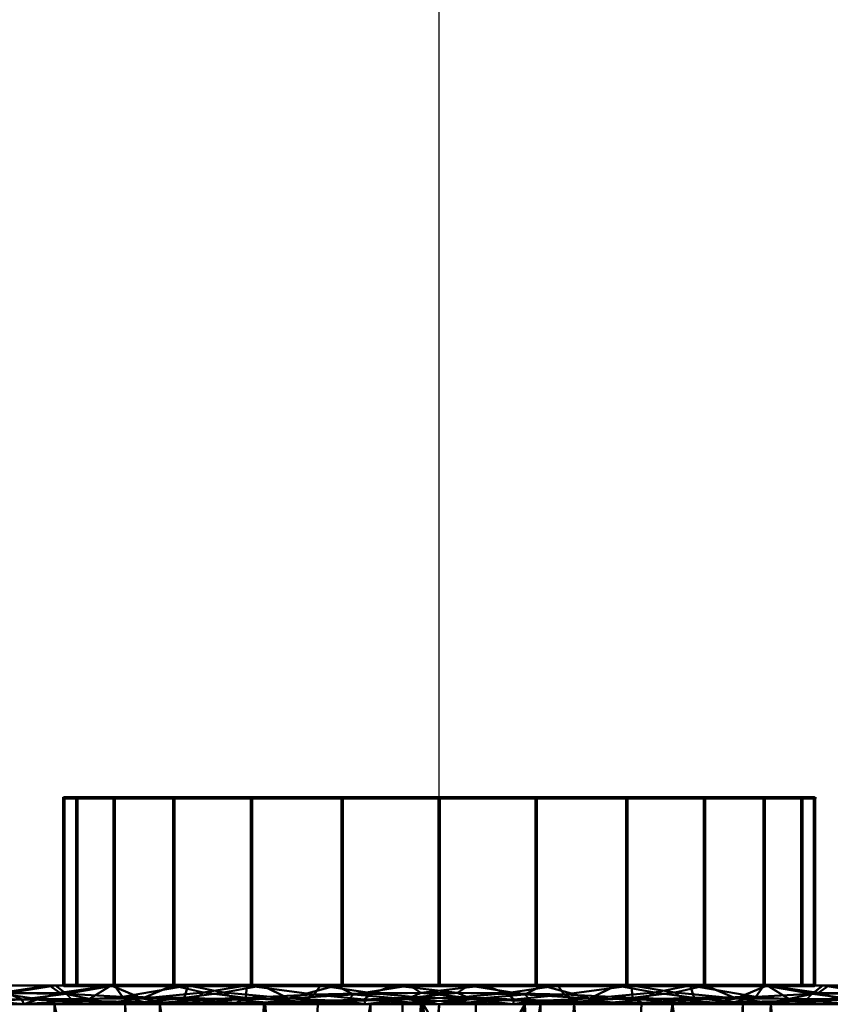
# Model space of a CAD drawing. Header units: millimetres. Extents: x -131 to 26, y -110 to 122.
# Tile 3 of 3: x -11 to 10, y -6 to 21. Entities that reach past the tile are written whole.
import ezdxf

# ---------------------------------------------------------------- set-up
doc = ezdxf.new("R2010")
doc.units = ezdxf.units.MM
doc.layers.add('G-IMPT', color=8, linetype='Continuous', lineweight=30)
doc.layers.add('P-SANR-FIXT', color=6, linetype='Continuous', lineweight=30)

# ---------------------------------------------------------------- blocks, each defined once
blk = doc.blocks.new('FFAST604-701500BV0 - 3D_FFAST604-701500BV0_D0_ipt-101383-View 1')
at = {"layer": 'G-IMPT', "lineweight": 40}
mesh = blk.add_polyface(dxfattribs=at)
corners = [(-5.152620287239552, 25.3609724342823, -0.1740022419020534), (-3.706803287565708, 25.49973576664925, -0.07773168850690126), (-3.332915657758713, 25.72193332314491, -0.2569764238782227), (-0.607125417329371, 25.88223422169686, -0.1863078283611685), (-1.79641233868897, 25.89631175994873, -0.300661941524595), (-2.000578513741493, 25.75199144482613, -0.1240012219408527), (-7.909918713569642, 24.6204925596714, -0.1529310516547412), (-8.825074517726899, 24.13120783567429, -0.03929769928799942), (-7.375706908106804, 24.61491059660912, -0.04010459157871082), (-6.515691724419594, 24.99896010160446, -0.1280353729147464), (-5.405290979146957, 25.12866012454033, -0.04325876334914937), (-1.969983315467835, 24.25194219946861), (-0.7063275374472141, 25.69628990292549, -0.04440621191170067), (0.8512197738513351, 25.83304118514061, -0.1400710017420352), (-5.12799311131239, 24.95084803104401, -0.4999999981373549), (-6.27588134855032, 25.19284134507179, -0.3106998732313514), (-8.73965890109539, 23.92612633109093, -0.4999999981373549), (-9.314539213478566, 24.11989402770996, -0.1488555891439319), (-9.473683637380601, 23.09401414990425), (-7.879933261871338, 24.25194219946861), (-5.909949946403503, 24.25194219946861), (-7.096750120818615, 25.01271970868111, -0.4999999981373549), (-3.939966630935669, 24.25194219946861), (0.4900641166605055, 25.95532432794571, -0.3039243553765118), (-1.190478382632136, 24.82710694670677, -0.4999999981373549), (-3.159235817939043, 24.88897862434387, -0.4999999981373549), (1.163236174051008e-14, 24.25194219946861), (-10.10795179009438, 23.91344996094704, -0.3087263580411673)]
mesh.append_faces([[corners[k] for k in face] for face in [(11, 1, 22), (25, 4, 24)]], dxfattribs={"vtx0": -1, "vtx1": -1})
mesh.append_faces([[corners[k] for k in face] for face in [(0, 1, 2), (3, 4, 5), (6, 7, 8), (9, 8, 10), (5, 4, 2), (1, 11, 5), (3, 12, 13), (2, 14, 0), (9, 15, 6), (0, 10, 1), (6, 16, 17), (8, 7, 19), (7, 6, 17), (10, 0, 9), (9, 6, 8), (10, 8, 20), (9, 0, 15), (14, 15, 0), (6, 15, 21), (1, 5, 2), (10, 22, 1), (4, 23, 24), (23, 4, 3), (2, 4, 25), (3, 5, 12), (11, 12, 5), (16, 27, 17)]], dxfattribs={"vtx0": -1, "vtx1": -1, "vtx2": -1})
mesh.append_faces([[corners[k] for k in face] for face in [(8, 19, 20), (15, 14, 21), (2, 25, 14), (12, 11, 26), (6, 21, 16)]], dxfattribs={"vtx0": -1, "vtx2": -1})
mesh.append_faces([[corners[k] for k in face] for face in [(18, 19, 7), (20, 22, 10)]], dxfattribs={"vtx1": -1, "vtx2": -1})
mesh = blk.add_polyface(dxfattribs=at)
corners = [(6.341493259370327, 24.91245784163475, -0.04481952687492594), (7.839424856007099, 24.50750209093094, -0.05645711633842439), (6.794794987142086, 24.96696714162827, -0.1693481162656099), (7.879933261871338, 24.25194219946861), (9.473683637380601, 23.09401414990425), (0.8512197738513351, 25.83304118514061, -0.1400710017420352), (1.969983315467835, 24.25194219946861), (2.460696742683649, 25.66572763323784, -0.08808384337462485), (8.440799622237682, 24.48562615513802, -0.1995619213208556), (9.76243554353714, 23.88051002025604, -0.09918748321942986), (2.747036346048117, 24.70336586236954, -0.4999999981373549), (0.77827891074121, 24.76523754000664, -0.4999999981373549), (2.280284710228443, 25.84113253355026, -0.2654012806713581), (9.93911898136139, 23.97146104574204, -0.2826322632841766), (6.684550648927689, 24.5796247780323, -0.4999999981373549), (5.429073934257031, 25.26011785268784, -0.130595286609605), (5.734392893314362, 25.32386759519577, -0.3162376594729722), (4.013575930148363, 25.5456745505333, -0.1520254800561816), (0.4900641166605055, 25.95532432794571, -0.3039243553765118), (-0.607125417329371, 25.88223422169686, -0.1863078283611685), (-0.7063275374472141, 25.69628990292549, -0.04440621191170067), (1.163236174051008e-14, 24.25194219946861), (4.715793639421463, 24.64149418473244, -0.4999999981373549), (-1.190478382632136, 24.82710694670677, -0.4999999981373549), (4.523591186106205, 25.29303508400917, -0.03932481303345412), (3.939966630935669, 24.25194219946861), (8.653308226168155, 24.5177531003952, -0.4999999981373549), (5.909949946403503, 24.25194219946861)]
mesh.append_faces([[corners[k] for k in face] for face in [(23, 18, 11), (3, 0, 27), (6, 5, 21)]], dxfattribs={"vtx0": -1, "vtx1": -1})
mesh.append_faces([[corners[k] for k in face] for face in [(0, 1, 2), (0, 3, 1), (5, 6, 7), (8, 1, 9), (9, 13, 8), (8, 14, 2), (15, 16, 17), (5, 12, 18), (7, 17, 12), (18, 19, 5), (5, 20, 21), (7, 12, 5), (18, 12, 11), (17, 10, 12), (24, 7, 25), (1, 4, 9), (26, 8, 13), (1, 8, 2), (24, 27, 0), (2, 15, 0), (15, 24, 0), (15, 2, 16), (24, 15, 17), (14, 16, 2), (17, 16, 22), (7, 24, 17)]], dxfattribs={"vtx0": -1, "vtx1": -1, "vtx2": -1})
mesh.append_faces([[corners[k] for k in face] for face in [(1, 3, 4), (17, 22, 10), (16, 14, 22), (24, 25, 27)]], dxfattribs={"vtx0": -1, "vtx2": -1})
mesh.append_faces([[corners[k] for k in face] for face in [(10, 11, 12), (26, 14, 8), (6, 25, 7)]], dxfattribs={"vtx1": -1, "vtx2": -1})
mesh = blk.add_polyface(dxfattribs=at)
corners = [(12.4740705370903, 22.63525536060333, -0.1379701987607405), (12.66118325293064, 20.77816032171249), (14.17413028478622, 21.42995783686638, -0.0389040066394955), (18.25671970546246, 18.16729020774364, -0.07035368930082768), (17.21088964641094, 19.32180617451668, -0.1699684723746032), (16.93892450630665, 19.33251818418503, -0.04331648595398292), (16.12769359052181, 20.18423082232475, -0.129843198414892), (15.42787030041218, 20.55009239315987, -0.04035898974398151), (14.97659651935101, 21.08171419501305, -0.1529633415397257), (16.38421863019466, 20.14137369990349, -0.3131491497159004), (18.51179475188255, 18.16305831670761, -0.2520848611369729), (16.51050316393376, 18.57971393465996, -0.4999999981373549), (13.74723728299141, 21.89579059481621, -0.1465627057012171), (13.05180257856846, 22.44310911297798, -0.3096075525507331), (11.06743287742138, 21.93608610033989), (11.12199213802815, 23.3187801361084, -0.1291162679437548), (14.2549336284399, 19.62023227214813), (9.93911898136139, 23.97146104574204, -0.2826322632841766), (11.50208794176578, 23.26805421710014, -0.2943262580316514), (10.22474721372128, 23.33014617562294, -0.4999999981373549), (11.79618676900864, 22.14253697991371, -0.4999999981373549), (15.84868286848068, 18.46230535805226), (14.93906474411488, 19.76732313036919, -0.4999999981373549), (17.44243324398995, 17.30437844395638), (13.36762518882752, 20.95493005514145, -0.4999999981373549), (9.76243554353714, 23.88051002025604, -0.09918748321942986), (8.653308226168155, 24.5177531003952, -0.4999999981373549), (9.473683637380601, 23.09401414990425)]
mesh.append_faces([[corners[k] for k in face] for face in [(1, 0, 14), (24, 8, 22), (14, 25, 27)]], dxfattribs={"vtx0": -1, "vtx1": -1})
mesh.append_faces([[corners[k] for k in face] for face in [(0, 1, 2), (3, 4, 5), (6, 7, 5), (7, 8, 2), (6, 9, 8), (10, 11, 4), (12, 13, 0), (14, 0, 15), (2, 12, 0), (17, 18, 19), (13, 20, 18), (7, 2, 16), (2, 8, 12), (5, 4, 6), (6, 8, 7), (5, 7, 21), (6, 4, 9), (11, 9, 4), (8, 9, 22), (12, 24, 13), (8, 24, 12), (18, 0, 13), (17, 25, 15), (15, 0, 18), (17, 15, 18), (15, 25, 14)]], dxfattribs={"vtx0": -1, "vtx1": -1, "vtx2": -1})
mesh.append_faces([[corners[k] for k in face] for face in [(7, 16, 21), (9, 11, 22)]], dxfattribs={"vtx0": -1, "vtx2": -1})
mesh.append_faces([[corners[k] for k in face] for face in [(1, 16, 2), (21, 23, 5), (24, 20, 13), (20, 19, 18), (19, 26, 17)]], dxfattribs={"vtx1": -1, "vtx2": -1})
mesh = blk.add_polyface(dxfattribs=at)
corners = [(25.4999991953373, -1.698356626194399e-14), (20.62993399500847, 14.98852348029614), (7.879933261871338, 24.25194219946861), (-7.879933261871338, 24.25194219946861), (-20.62993399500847, 14.98852348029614), (-25.4999991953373, -3.122849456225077e-15), (-20.62993399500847, -14.98852348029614), (-7.879933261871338, -24.25194219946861), (7.879933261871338, -24.25194219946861), (20.62993399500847, -14.98852348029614), (-1.075528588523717e-15, 15.49999980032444), (10.78664855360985, 11.13095779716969), (15.49235128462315, 0.4868667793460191), (11.46428251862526, -10.43169429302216), (0.9732530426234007, -15.46941482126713), (-10.25033386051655, -11.62672150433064), (-15.46941482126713, -0.9732530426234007), (-11.62672150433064, 10.25033386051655), (-0.9732530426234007, 15.46941482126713), (-0.4868667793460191, 15.49235128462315)]
mesh.append_faces([[corners[k] for k in face] for face in [(10, 3, 19)]], dxfattribs={"vtx0": -1, "vtx1": -1})
mesh.append_faces([[corners[k] for k in face] for face in [(1, 11, 12, 0), (3, 18, 19)]], dxfattribs={"vtx0": -1, "vtx2": -1})
mesh.append_faces([[corners[k] for k in face] for face in [(1, 2, 11), (5, 6, 16, 4), (16, 17, 4)]], dxfattribs={"vtx1": -1, "vtx2": -1})
mesh.append_faces([[corners[k] for k in face] for face in [(9, 0, 12, 13), (13, 14, 8, 9), (7, 8, 14, 15), (10, 11, 2, 3), (6, 7, 15, 16), (3, 4, 17, 18)]], dxfattribs={"vtx1": -1, "vtx3": -1})
mesh = blk.add_polyface(dxfattribs=at)
corners = [(-18.21572588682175, 18.43047704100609, -0.2184928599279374), (-16.59584838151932, 19.79218761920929, -0.1237562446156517), (-16.55914436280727, 19.99369693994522, -0.3054755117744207), (-11.75144590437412, 23.14321399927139, -0.2945159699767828), (-12.53732635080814, 22.52639572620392, -0.08594641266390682), (-10.68440075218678, 23.53290451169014, -0.1379098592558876), (-15.51537744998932, 20.73213524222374, -0.1933801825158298), (-15.31129402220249, 19.57975509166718, -0.4999999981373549), (-15.84868286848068, 18.46230535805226), (-15.52146696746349, 20.49814925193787, -0.04701534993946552), (-10.10795179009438, 23.91344996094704, -0.3087263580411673), (-14.50502396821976, 21.52976324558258, -0.3042606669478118), (-14.31445375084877, 21.52131081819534, -0.1400685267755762), (-13.29208474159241, 22.28836065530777, -0.2839758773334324), (-8.825074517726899, 24.13120783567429, -0.03929769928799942), (-9.314539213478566, 24.11989402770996, -0.1488555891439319), (-16.95420223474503, 18.493161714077, -0.4999999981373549), (-18.59711158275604, 17.40656833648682, -0.4999999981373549), (-12.66118325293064, 20.77816032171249), (-9.473683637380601, 23.09401414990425), (-11.06743287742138, 21.93608610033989), (-12.02547646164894, 21.75293957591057, -0.4999999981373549), (-18.14591047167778, 18.24661630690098, -0.05787167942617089), (-10.38256824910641, 22.83953295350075, -0.4999999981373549), (-13.66838467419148, 20.66634846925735, -0.4999999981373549), (-8.73965890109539, 23.92612633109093, -0.4999999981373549), (-14.2549336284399, 19.62023227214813), (-17.44243324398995, 17.30437844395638), (-19.03618361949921, 16.1464515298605)]
mesh.append_faces([[corners[k] for k in face] for face in [(19, 5, 20), (24, 13, 21), (23, 10, 25), (18, 12, 26)]], dxfattribs={"vtx0": -1, "vtx1": -1})
mesh.append_faces([[corners[k] for k in face] for face in [(0, 1, 2), (3, 4, 5), (2, 6, 7), (1, 8, 9), (5, 10, 3), (11, 12, 13), (14, 15, 5), (12, 6, 9), (12, 18, 4), (5, 19, 14), (21, 13, 3), (1, 0, 22), (11, 13, 24), (3, 13, 4), (20, 5, 4), (4, 13, 12), (5, 15, 10), (3, 10, 23), (2, 1, 6), (6, 12, 11), (7, 6, 11), (9, 6, 1), (12, 9, 26), (1, 22, 8), (0, 2, 16)]], dxfattribs={"vtx0": -1, "vtx1": -1, "vtx2": -1})
mesh.append_faces([[corners[k] for k in face] for face in [(0, 16, 17), (3, 23, 21), (11, 24, 7)]], dxfattribs={"vtx0": -1, "vtx2": -1})
mesh.append_faces([[corners[k] for k in face] for face in [(7, 16, 2), (18, 20, 4), (27, 8, 22, 28), (8, 26, 9)]], dxfattribs={"vtx1": -1, "vtx2": -1})
mesh = blk.add_polyface(dxfattribs=at)
corners = [(0.9732530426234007, -15.46941482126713, 43.99999870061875), (0.9732530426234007, -15.46941482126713, 42.67475709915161), (0.9732530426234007, -15.46941482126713, 41.34952003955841), (0.9732530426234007, -15.46941482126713, 40.02427843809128), (0.9732530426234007, -15.46941482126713, 38.69903683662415), (4.512527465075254, -14.82859047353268, 37.63254352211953), (8.140053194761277, -13.19050913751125, 34.59463620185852), (10.61392790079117, -11.29577558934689, 30.1784699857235), (11.63874838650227, -10.23667531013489, 25.94657440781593), (11.6386530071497, -10.23678545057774, 22.05239894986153), (10.61380413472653, -11.29589140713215, 17.82109495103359), (8.140124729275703, -13.19046485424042, 13.40552712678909), (4.512453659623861, -14.82861318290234, 10.36741088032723), (0.9732530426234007, -15.46941482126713, 9.30096298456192), (0.9732530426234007, -15.46941482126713, 6.97572223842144), (0.9732530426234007, -15.46941482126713, 4.65048149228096), (0.9732530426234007, -15.46941482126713, 2.32524074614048), (0.9732530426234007, -15.46941482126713), (11.46428251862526, -10.43169429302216), (15.49235128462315, 0.4868667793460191), (10.78664855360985, 11.13095779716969), (5.807854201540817e-15, 15.49999980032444), (-0.4868667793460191, 15.49235128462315), (-0.9732530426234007, 15.46941482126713), (-0.9732530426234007, 15.46941482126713, 10.99999967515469), (-0.9732530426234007, 15.46941482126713, 21.99999935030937), (-0.9732530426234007, 15.46941482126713, 33.00000016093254), (-0.9732530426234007, 15.46941482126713, 43.99999870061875), (-0.4868667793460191, 15.49235128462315, 43.99999870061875), (-1.075528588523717e-15, 15.49999980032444, 43.99999870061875), (10.78664855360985, 11.13095779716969, 43.99999870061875), (15.49235128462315, 0.4868667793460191, 43.99999870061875), (11.46428251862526, -10.43169429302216, 43.99999870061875), (6.218767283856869, -12.9505539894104), (6.218767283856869, -12.9505539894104, 43.99999870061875), (8.841524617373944, -11.69112414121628), (3.596010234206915, -14.20998383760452), (8.841524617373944, -11.69112414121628, 43.99999870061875), (3.596010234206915, -14.20998383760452, 43.99999870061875), (7.530145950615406, -12.32083906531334, 43.99999870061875), (4.907388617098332, -13.58026891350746, 43.99999870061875), (9.376990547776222, -12.24314236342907, 32.38655195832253), (2.742853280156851, -15.14901400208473, 9.834186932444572), (6.326289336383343, -14.00953845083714, 11.88646900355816), (6.326290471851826, -14.00954980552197, 36.11358872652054), (2.742890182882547, -15.1490026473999, 38.16578904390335), (5.41940882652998, -14.41907013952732, 36.87306725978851), (3.627708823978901, -14.98879599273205, 37.89916741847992), (2.284631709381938, -14.83969876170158), (2.284631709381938, -14.83969876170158, 43.99999870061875), (13.47831633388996, -4.972413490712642), (13.47831633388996, -4.972413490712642, 43.99999870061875), (12.47129885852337, -7.702053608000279, 43.99999870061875), (13.13950048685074, 5.808911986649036), (13.13950048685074, 5.808911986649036, 43.99999870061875), (14.3159253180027, 3.147889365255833, 43.99999870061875), (5.393324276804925, 13.31547879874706, 43.99999870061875), (5.393324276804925, 13.31547879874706), (2.696662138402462, 14.40773929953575), (12.47129885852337, -7.702053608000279), (14.48533380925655, -2.242773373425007, 43.99999870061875), (14.48533380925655, -2.242773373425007), (11.96307452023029, 8.469935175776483), (11.96307452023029, 8.469935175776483, 43.99999870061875), (14.3159253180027, 3.147889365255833), (8.089986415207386, 12.22321829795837), (8.089986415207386, 12.22321829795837, 43.99999870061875), (2.696662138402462, 14.40773929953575, 43.99999870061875)]
mesh.append_faces([[corners[k] for k in face] for face in [(14, 42, 13)]], dxfattribs={"vtx0": -1})
mesh.append_faces([[corners[k] for k in face] for face in [(26, 29, 25), (29, 26, 28), (22, 24, 21), (8, 32, 7), (5, 38, 47), (11, 35, 10), (7, 37, 41), (40, 44, 34), (36, 42, 48), (44, 40, 46), (6, 34, 44)]], dxfattribs={"vtx0": -1, "vtx1": -1})
mesh.append_faces([[corners[k] for k in face] for face in [(42, 14, 48), (25, 67, 58), (9, 59, 52)]], dxfattribs={"vtx0": -1, "vtx1": -1, "vtx2": -1})
mesh.append_faces([[corners[k] for k in face] for face in [(52, 8, 9), (12, 36, 33), (9, 18, 59), (25, 29, 67), (52, 59, 50, 51), (45, 38, 49), (19, 31, 60, 61), (57, 67, 56, 65), (61, 60, 51, 50), (65, 56, 66), (5, 40, 38), (11, 33, 35), (7, 32, 37), (38, 45, 47), (49, 4, 45), (33, 11, 43), (33, 43, 12), (18, 9, 10), (37, 6, 41), (36, 12, 42), (40, 5, 46), (67, 57, 58)]], dxfattribs={"vtx0": -1, "vtx2": -1})
mesh.append_faces([[corners[k] for k in face] for face in [(6, 37, 39, 34), (49, 2, 3, 4), (48, 14, 15, 16)]], dxfattribs={"vtx0": -1, "vtx3": -1})
mesh.append_faces([[corners[k] for k in face] for face in [(27, 28, 26)]], dxfattribs={"vtx1": -1})
mesh.append_faces([[corners[k] for k in face] for face in [(24, 25, 21), (35, 18, 10), (52, 32, 8), (58, 21, 25)]], dxfattribs={"vtx1": -1, "vtx2": -1})
mesh.append_faces([[corners[k] for k in face] for face in [(54, 55, 64, 53), (62, 20, 30, 63), (55, 31, 19, 64), (20, 65, 66, 30), (63, 54, 53, 62)]], dxfattribs={"vtx1": -1, "vtx3": -1})
mesh.append_faces([[corners[k] for k in face] for face in [(22, 23, 24), (16, 17, 48)]], dxfattribs={"vtx2": -1})
mesh.append_faces([[corners[k] for k in face] for face in [(49, 0, 1, 2)]], dxfattribs={"vtx3": -1})
mesh = blk.add_polyface(dxfattribs=at)
corners = [(0.9732530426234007, -15.46941482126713, 38.69903683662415), (0.9732530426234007, -15.46941482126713, 40.02427843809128), (0.9732530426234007, -15.46941482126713, 41.34952003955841), (0.9732530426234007, -15.46941482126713, 42.67475709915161), (0.9732530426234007, -15.46941482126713, 43.99999870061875), (-10.25033386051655, -11.62672150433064, 43.99999870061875), (-15.46941482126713, -0.9732530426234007, 43.99999870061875), (-11.62672150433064, 10.25033386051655, 43.99999870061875), (-0.9732530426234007, 15.46941482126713, 43.99999870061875), (-0.9732530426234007, 15.46941482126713, 33.00000016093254), (-0.9732530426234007, 15.46941482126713, 21.99999935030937), (-0.9732530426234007, 15.46941482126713, 10.99999967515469), (-0.9732530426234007, 15.46941482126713), (-11.62672150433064, 10.25033386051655), (-15.46941482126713, -0.9732530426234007), (-10.25033386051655, -11.62672150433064), (0.9732530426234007, -15.46941482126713), (0.9732530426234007, -15.46941482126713, 2.32524074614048), (0.9732530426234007, -15.46941482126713, 4.65048149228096), (0.9732530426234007, -15.46941482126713, 6.97572223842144), (0.9732530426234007, -15.46941482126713, 9.30096298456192), (0.6492342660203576, -15.48639688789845, 9.290397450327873), (0.3246399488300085, -15.49660020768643, 9.27180415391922), (-3.001668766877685e-07, -15.49999980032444, 9.249999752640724), (-3.715063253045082, -15.04819916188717, 9.990459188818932), (-7.603363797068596, -13.5069925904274, 12.78396145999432), (-10.42954825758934, -11.46623438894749, 17.37364429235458), (-11.62683845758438, -10.25020101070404, 21.91925391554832), (-11.62671923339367, -10.25033613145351, 26.08186320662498), (-10.42926666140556, -11.46648986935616, 30.62709585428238), (-7.603129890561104, -13.50712430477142, 35.21627113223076), (-3.715032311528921, -15.04820711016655, 38.00954858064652), (3.414785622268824e-07, -15.49999980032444, 38.75000120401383), (0.242854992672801, -15.49809789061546, 38.73184733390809), (0.4866101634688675, -15.49235923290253, 38.71967511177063), (0.7300706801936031, -15.48279631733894, 38.7042009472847), (-4.638540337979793, -13.54806816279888, 43.99999870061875), (-12.85987434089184, -6.299987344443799, 43.99999870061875), (-12.85987434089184, -6.299987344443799), (-4.638540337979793, -13.54806816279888), (-7.444437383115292, -12.58739483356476, 43.99999870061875), (-1.832643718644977, -14.50874149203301, 43.99999870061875), (-7.444437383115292, -12.58739483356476), (-11.55510410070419, -8.963354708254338, 43.99999870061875), (-11.55510410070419, -8.963354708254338), (-1.832643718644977, -14.50874149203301), (-0.4296953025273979, -14.98907758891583, 43.99999870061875), (-3.235592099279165, -14.0284042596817, 43.99999870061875), (-3.235592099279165, -14.0284042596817), (-0.4296953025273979, -14.98907758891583), (0.2717788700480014, -15.22924620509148, 43.99999870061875), (-5.659080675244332, -14.27766570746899, 36.61291099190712), (-5.659213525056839, -14.27759644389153, 11.38721032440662), (-1.857531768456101, -15.27409948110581, 9.620229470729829), (-4.687056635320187, -14.66293697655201, 37.3112309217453), (-1.85751587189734, -15.27410402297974, 38.37977489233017), (-0.9287577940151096, -15.38705134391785, 38.564888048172), (-6.041488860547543, -13.06773093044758, 43.99999870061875), (-6.631105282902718, -13.89239557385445, 35.91459106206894), (-8.369802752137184, 11.84588168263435), (-6.299987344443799, 12.85987434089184, 43.99999870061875), (-4.671527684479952, 13.6576476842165, 43.99999870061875), (-4.671527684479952, 13.6576476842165), (-13.54806816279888, 4.638540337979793, 43.99999870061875), (-13.54806816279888, 4.638540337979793), (-14.50874149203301, 1.832643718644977), (-14.16464458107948, -3.63662026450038, 43.99999870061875), (-14.16464458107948, -3.63662026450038), (-8.963354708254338, 11.55510410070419, 43.99999870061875), (-12.58739483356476, 7.444437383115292), (-12.58739483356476, 7.444437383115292, 43.99999870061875), (-14.50874149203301, 1.832643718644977, 43.99999870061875)]
mesh.append_faces([[corners[k] for k in face] for face in [(21, 18, 19, 20)]], dxfattribs={"vtx0": -1})
mesh.append_faces([[corners[k] for k in face] for face in [(3, 34, 2), (34, 50, 33), (56, 41, 55), (49, 53, 45), (18, 22, 17), (53, 49, 23), (24, 45, 53), (58, 40, 30), (5, 30, 40), (30, 5, 29), (31, 47, 54), (13, 68, 59), (40, 58, 57), (27, 44, 26), (41, 56, 46), (68, 13, 7)]], dxfattribs={"vtx0": -1, "vtx1": -1})
mesh.append_faces([[corners[k] for k in face] for face in [(3, 50, 34), (22, 49, 17), (37, 38, 27)]], dxfattribs={"vtx0": -1, "vtx1": -1, "vtx2": -1})
mesh.append_faces([[corners[k] for k in face] for face in [(7, 13, 69, 70), (41, 31, 55), (27, 38, 44), (2, 34, 35), (24, 39, 48), (50, 32, 33), (32, 50, 46), (39, 24, 52), (36, 51, 54), (28, 5, 43), (49, 22, 23), (31, 41, 47), (24, 48, 45), (18, 21, 22), (25, 15, 42), (63, 64, 65, 71), (42, 52, 25), (28, 43, 37), (51, 36, 57), (60, 62, 59), (52, 42, 39), (57, 58, 51), (70, 69, 64, 63), (14, 6, 71, 65), (46, 56, 32)]], dxfattribs={"vtx0": -1, "vtx2": -1})
mesh.append_faces([[corners[k] for k in face] for face in [(61, 9, 10, 62)]], dxfattribs={"vtx0": -1, "vtx2": -1, "vtx3": -1})
mesh.append_faces([[corners[k] for k in face] for face in [(4, 50, 3), (1, 2, 35, 0), (16, 17, 49), (8, 9, 61)]], dxfattribs={"vtx1": -1})
mesh.append_faces([[corners[k] for k in face] for face in [(60, 61, 62), (28, 29, 5), (27, 28, 37), (25, 26, 15), (44, 15, 26), (47, 36, 54), (68, 60, 59)]], dxfattribs={"vtx1": -1, "vtx2": -1})
mesh.append_faces([[corners[k] for k in face] for face in [(66, 6, 14, 67), (67, 38, 37, 66)]], dxfattribs={"vtx1": -1, "vtx3": -1})
mesh.append_faces([[corners[k] for k in face] for face in [(11, 12, 62, 10)]], dxfattribs={"vtx2": -1})
mesh = blk.add_polyface(dxfattribs=at)
corners = [(18.21572588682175, -18.43047704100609, -0.2184928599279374), (16.59584838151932, -19.79218761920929, -0.1237562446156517), (16.55914436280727, -19.99369693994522, -0.3054755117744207), (11.75144590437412, -23.14321399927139, -0.2945159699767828), (12.53732635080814, -22.52639572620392, -0.08594641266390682), (10.68440075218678, -23.53290451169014, -0.1379098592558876), (15.51537744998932, -20.73213524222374, -0.1933801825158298), (15.31129402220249, -19.57975509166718, -0.4999999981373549), (15.84868286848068, -18.46230535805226), (15.52146696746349, -20.49814925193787, -0.04701534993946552), (10.10795179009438, -23.91344996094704, -0.3087263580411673), (14.50502396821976, -21.52976324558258, -0.3042606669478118), (14.31445375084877, -21.52131081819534, -0.1400685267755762), (13.29208474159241, -22.28836065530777, -0.2839758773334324), (8.825074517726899, -24.13120783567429, -0.03929769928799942), (9.314539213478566, -24.11989402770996, -0.1488555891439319), (12.66118325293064, -20.77816032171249), (9.473683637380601, -23.09401414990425), (11.06743287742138, -21.93608610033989), (12.02547646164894, -21.75293957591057, -0.4999999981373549), (18.14591047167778, -18.24661630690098, -0.05787167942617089), (16.95420223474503, -18.493161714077, -0.4999999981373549), (10.38256824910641, -22.83953295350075, -0.4999999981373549), (13.66838467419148, -20.66634846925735, -0.4999999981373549), (8.73965890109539, -23.92612633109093, -0.4999999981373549), (14.2549336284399, -19.62023227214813), (17.44243324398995, -17.30437844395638), (19.03618361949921, -16.1464515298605)]
mesh.append_faces([[corners[k] for k in face] for face in [(17, 5, 18), (23, 13, 19), (22, 10, 24), (16, 12, 25)]], dxfattribs={"vtx0": -1, "vtx1": -1})
mesh.append_faces([[corners[k] for k in face] for face in [(0, 1, 2), (3, 4, 5), (2, 6, 7), (1, 8, 9), (5, 10, 3), (11, 12, 13), (14, 15, 5), (12, 6, 9), (12, 16, 4), (5, 17, 14), (19, 13, 3), (1, 0, 20), (11, 13, 23), (3, 13, 4), (18, 5, 4), (4, 13, 12), (5, 15, 10), (24, 10, 15), (3, 10, 22), (2, 1, 6), (6, 12, 11), (7, 6, 11), (9, 6, 1), (12, 9, 25), (1, 20, 8), (0, 2, 21)]], dxfattribs={"vtx0": -1, "vtx1": -1, "vtx2": -1})
mesh.append_faces([[corners[k] for k in face] for face in [(3, 22, 19), (11, 23, 7)]], dxfattribs={"vtx0": -1, "vtx2": -1})
mesh.append_faces([[corners[k] for k in face] for face in [(7, 21, 2), (16, 18, 4), (26, 8, 20, 27), (8, 25, 9)]], dxfattribs={"vtx1": -1, "vtx2": -1})
mesh = blk.add_polyface(dxfattribs=at)
corners = [(-12.4740705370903, -22.63525536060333, -0.1379701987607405), (-12.66118325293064, -20.77816032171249), (-14.17413028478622, -21.42995783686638, -0.0389040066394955), (-18.25671970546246, -18.16729020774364, -0.07035368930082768), (-17.21088964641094, -19.32180617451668, -0.1699684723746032), (-16.93892450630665, -19.33251818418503, -0.04331648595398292), (-16.12769359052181, -20.18423082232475, -0.129843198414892), (-15.42787030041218, -20.55009239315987, -0.04035898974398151), (-14.97659651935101, -21.08171419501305, -0.1529633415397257), (-16.38421863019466, -20.14137369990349, -0.3131491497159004), (-18.51179475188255, -18.16305831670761, -0.2520848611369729), (-16.51050316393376, -18.57971393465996, -0.4999999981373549), (-13.74723728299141, -21.89579059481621, -0.1465627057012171), (-13.05180257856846, -22.44310911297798, -0.3096075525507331), (-11.06743287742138, -21.93608610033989), (-11.12199213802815, -23.3187801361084, -0.1291162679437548), (-14.2549336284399, -19.62023227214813), (-9.93911898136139, -23.97146104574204, -0.2826322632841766), (-11.50208794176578, -23.26805421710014, -0.2943262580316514), (-10.22474721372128, -23.33014617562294, -0.4999999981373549), (-11.79618676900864, -22.14253697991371, -0.4999999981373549), (-15.84868286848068, -18.46230535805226), (-14.93906474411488, -19.76732313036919, -0.4999999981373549), (-17.44243324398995, -17.30437844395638), (-13.36762518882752, -20.95493005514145, -0.4999999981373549), (-9.76243554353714, -23.88051002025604, -0.09918748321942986), (-9.473683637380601, -23.09401414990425)]
mesh.append_faces([[corners[k] for k in face] for face in [(1, 0, 14), (24, 8, 22), (14, 25, 26)]], dxfattribs={"vtx0": -1, "vtx1": -1})
mesh.append_faces([[corners[k] for k in face] for face in [(0, 1, 2), (3, 4, 5), (6, 7, 5), (7, 8, 2), (6, 9, 8), (10, 11, 4), (12, 13, 0), (14, 0, 15), (2, 12, 0), (17, 18, 19), (13, 20, 18), (7, 2, 16), (2, 8, 12), (5, 4, 6), (6, 8, 7), (5, 7, 21), (6, 4, 9), (11, 9, 4), (8, 9, 22), (5, 23, 3), (12, 24, 13), (8, 24, 12), (18, 0, 13), (17, 25, 15), (15, 0, 18), (17, 15, 18), (15, 25, 14)]], dxfattribs={"vtx0": -1, "vtx1": -1, "vtx2": -1})
mesh.append_faces([[corners[k] for k in face] for face in [(7, 16, 21), (9, 11, 22)]], dxfattribs={"vtx0": -1, "vtx2": -1})
mesh.append_faces([[corners[k] for k in face] for face in [(1, 16, 2), (21, 23, 5), (24, 20, 13), (20, 19, 18)]], dxfattribs={"vtx1": -1, "vtx2": -1})
mesh = blk.add_polyface(dxfattribs=at)
corners = [(-6.341493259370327, -24.91245784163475, -0.04481952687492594), (-7.839424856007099, -24.50750209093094, -0.05645711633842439), (-6.794794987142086, -24.96696714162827, -0.1693481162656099), (-7.879933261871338, -24.25194219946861), (-9.473683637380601, -23.09401414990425), (-0.8512197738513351, -25.83304118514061, -0.1400710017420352), (-1.969983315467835, -24.25194219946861), (-2.460696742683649, -25.66572763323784, -0.08808384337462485), (-8.440799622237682, -24.48562615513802, -0.1995619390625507), (-9.76243554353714, -23.88051002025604, -0.09918748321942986), (-2.747036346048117, -24.70336586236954, -0.4999999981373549), (-0.77827891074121, -24.76523754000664, -0.4999999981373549), (-2.280284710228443, -25.84113253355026, -0.2654012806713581), (-9.93911898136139, -23.97146104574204, -0.2826322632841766), (-6.684550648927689, -24.5796247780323, -0.4999999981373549), (-5.429073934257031, -25.26011785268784, -0.1305952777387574), (-5.734392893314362, -25.32386759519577, -0.3162376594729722), (-4.013575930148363, -25.5456745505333, -0.1520254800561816), (-0.4900640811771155, -25.95532432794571, -0.3039243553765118), (0.607125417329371, -25.88223422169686, -0.1863078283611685), (0.7063276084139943, -25.69628990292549, -0.04440621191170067), (-6.34492458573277e-15, -24.25194219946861), (-4.715793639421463, -24.64149418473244, -0.4999999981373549), (-4.523591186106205, -25.29303508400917, -0.03932481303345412), (-3.939966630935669, -24.25194219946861), (-10.22474721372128, -23.33014617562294, -0.4999999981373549), (-8.653308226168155, -24.5177531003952, -0.4999999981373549), (-5.909949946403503, -24.25194219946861)]
mesh.append_faces([[corners[k] for k in face] for face in [(3, 0, 27), (6, 5, 21)]], dxfattribs={"vtx0": -1, "vtx1": -1})
mesh.append_faces([[corners[k] for k in face] for face in [(0, 1, 2), (0, 3, 1), (5, 6, 7), (8, 1, 9), (9, 13, 8), (8, 14, 2), (15, 16, 17), (5, 12, 18), (7, 17, 12), (18, 19, 5), (5, 20, 21), (7, 12, 5), (18, 12, 11), (17, 10, 12), (23, 7, 24), (1, 4, 9), (26, 8, 13), (1, 8, 2), (23, 27, 0), (2, 15, 0), (15, 23, 0), (15, 2, 16), (23, 15, 17), (14, 16, 2), (17, 16, 22), (7, 23, 17)]], dxfattribs={"vtx0": -1, "vtx1": -1, "vtx2": -1})
mesh.append_faces([[corners[k] for k in face] for face in [(1, 3, 4), (17, 22, 10), (16, 14, 22), (23, 24, 27)]], dxfattribs={"vtx0": -1, "vtx2": -1})
mesh.append_faces([[corners[k] for k in face] for face in [(10, 11, 12), (25, 26, 13), (26, 14, 8), (6, 24, 7)]], dxfattribs={"vtx1": -1, "vtx2": -1})
mesh = blk.add_polyface(dxfattribs=at)
corners = [(5.152620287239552, -25.3609724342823, -0.1740022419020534), (3.706803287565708, -25.49973576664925, -0.07773168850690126), (3.332915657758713, -25.72193332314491, -0.2569764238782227), (0.607125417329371, -25.88223422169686, -0.1863078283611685), (1.79641233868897, -25.89631175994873, -0.300661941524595), (2.000578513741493, -25.75199144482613, -0.1240012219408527), (7.909918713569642, -24.6204925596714, -0.1529310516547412), (8.825074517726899, -24.13120783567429, -0.03929769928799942), (7.375706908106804, -24.61491059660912, -0.04010459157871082), (6.515691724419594, -24.99896010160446, -0.1280353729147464), (5.405290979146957, -25.12866012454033, -0.04325876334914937), (1.969983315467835, -24.25194219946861), (0.7063276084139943, -25.69628990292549, -0.04440621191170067), (-0.8512197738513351, -25.83304118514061, -0.1400710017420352), (5.12799311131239, -24.95084803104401, -0.4999999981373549), (6.27588134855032, -25.19284134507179, -0.3106998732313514), (8.73965890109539, -23.92612633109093, -0.4999999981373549), (9.314539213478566, -24.11989402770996, -0.1488555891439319), (9.473683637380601, -23.09401414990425), (7.879933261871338, -24.25194219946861), (5.909949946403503, -24.25194219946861), (7.096750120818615, -25.01271970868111, -0.4999999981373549), (3.939966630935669, -24.25194219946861), (-0.4900640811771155, -25.95532432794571, -0.3039243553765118), (1.190478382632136, -24.82710694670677, -0.4999999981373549), (3.159235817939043, -24.88897862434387, -0.4999999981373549), (-6.34492458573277e-15, -24.25194219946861), (-0.77827891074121, -24.76523754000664, -0.4999999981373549)]
mesh.append_faces([[corners[k] for k in face] for face in [(11, 1, 22), (25, 4, 24), (24, 23, 27)]], dxfattribs={"vtx0": -1, "vtx1": -1})
mesh.append_faces([[corners[k] for k in face] for face in [(0, 1, 2), (3, 4, 5), (6, 7, 8), (9, 8, 10), (5, 4, 2), (1, 11, 5), (3, 12, 13), (2, 14, 0), (9, 15, 6), (0, 10, 1), (6, 16, 17), (8, 7, 19), (7, 6, 17), (10, 0, 9), (9, 6, 8), (10, 8, 20), (9, 0, 15), (14, 15, 0), (6, 15, 21), (1, 5, 2), (10, 22, 1), (4, 23, 24), (23, 4, 3), (2, 4, 25), (3, 5, 12), (11, 12, 5)]], dxfattribs={"vtx0": -1, "vtx1": -1, "vtx2": -1})
mesh.append_faces([[corners[k] for k in face] for face in [(8, 19, 20), (15, 14, 21), (2, 25, 14), (12, 11, 26), (6, 21, 16)]], dxfattribs={"vtx0": -1, "vtx2": -1})
mesh.append_faces([[corners[k] for k in face] for face in [(18, 19, 7), (20, 22, 10)]], dxfattribs={"vtx1": -1, "vtx2": -1})
blk = doc.blocks.new('FFAST604-701500BV0 - Winston Exposed Shower Mono _Lever Handle_-101384-View 1')
at = {"extrusion": (0, -1, 0)}
blk.add_blockref('FFAST604-701500BV0 - 3D_FFAST604-701500BV0_D0_ipt-101383-View 1', (0, 0), dxfattribs=at)

msp = doc.modelspace()

# ---------------------------------------------------------------- linework, layer by layer
at = {"color": 5, "lineweight": 30}
msp.add_line((0, 0), (0, 103.632), dxfattribs=at)
at = {"color": 94, "lineweight": 30}
for p, q in [((10.05, 0), (-10.05, 0)), ((0, 0, -10.05000000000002), (0, 0, 10.04999999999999))]:
    msp.add_line(p, q, dxfattribs=at)
at = {"color": 94, "lineweight": 30, "extrusion": (0, 1, 0)}
msp.add_circle((0, -1.40058379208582e-14), 10.05, dxfattribs=at)

# ---------------------------------------------------------------- block references
at = {"layer": 'P-SANR-FIXT', "lineweight": 40}
msp.add_blockref('FFAST604-701500BV0 - Winston Exposed Shower Mono _Lever Handle_-101384-View 1', (0, -5.500000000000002), dxfattribs=at)

# ---------------------------------------------------------------- meshes
at = {"color": 8, "lineweight": 70}
mesh = msp.add_polyface(dxfattribs=at)
corners = [(-10.00000053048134, 0), (-9.659257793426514, 0, 2.588190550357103), (-8.660253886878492, 0, 5.000000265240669), (-7.071068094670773, 0, 7.071068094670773), (-5.000000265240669, 0, 8.660253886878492), (-2.588190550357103, 0, 9.659257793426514), (1.480482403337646e-14, 0, 10.00000053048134), (2.588190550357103, 0, 9.659257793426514), (5.000000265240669, 0, 8.660253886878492), (7.071068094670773, 0, 7.071068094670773), (8.660253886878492, 0, 5.000000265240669), (9.659257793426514, 0, 2.588190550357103), (10.00000053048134, 0), (9.659257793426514, 0, -2.588190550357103), (8.660253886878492, 0, -5.000000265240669), (7.071068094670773, 0, -7.071068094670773), (5.000000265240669, 0, -8.660253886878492), (2.588190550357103, 0, -9.659257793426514), (-4.652944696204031e-14, 0, -10.00000053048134), (-2.588190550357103, 0, -9.659257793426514), (-5.000000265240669, 0, -8.660253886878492), (-7.071068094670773, 0, -7.071068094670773), (-8.660253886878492, 0, -5.000000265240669), (-9.659257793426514, 0, -2.588190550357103)]
mesh.append_faces([[corners[k] for k in face] for face in [(0, 17, 19, 23)]], dxfattribs={"vtx0": -1, "vtx1": -1, "vtx2": -1, "color": 8})
mesh.append_faces([[corners[k] for k in face] for face in [(23, 19, 20)]], dxfattribs={"vtx0": -1, "vtx2": -1, "color": 8})
mesh.append_faces([[corners[k] for k in face] for face in [(4, 8, 9, 11), (0, 11, 12, 17)]], dxfattribs={"vtx0": -1, "vtx2": -1, "vtx3": -1, "color": 8})
mesh.append_faces([[corners[k] for k in face] for face in [(3, 4, 1, 2)]], dxfattribs={"vtx1": -1, "color": 8})
mesh.append_faces([[corners[k] for k in face] for face in [(0, 1, 4, 11)]], dxfattribs={"vtx1": -1, "vtx2": -1, "vtx3": -1, "color": 8})
mesh.append_faces([[corners[k] for k in face] for face in [(9, 10, 11), (4, 5, 6), (15, 16, 17, 14), (21, 22, 23, 20), (17, 18, 19)]], dxfattribs={"vtx2": -1, "color": 8})
mesh.append_faces([[corners[k] for k in face] for face in [(6, 7, 8, 4), (12, 13, 14, 17)]], dxfattribs={"vtx2": -1, "vtx3": -1, "color": 8})
mesh = msp.add_polyface(dxfattribs=at)
corners = [(10.00000053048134, -5.000000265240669), (9.659257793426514, -5.000000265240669, -2.588190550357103), (8.660253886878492, -5.000000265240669, -5.000000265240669), (7.071068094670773, -5.000000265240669, -7.071068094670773), (5.000000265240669, -5.000000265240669, -8.660253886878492), (2.588190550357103, -5.000000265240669, -9.659257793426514), (-1.082956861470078e-13, -5.000000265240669, -10.00000053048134), (-2.588190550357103, -5.000000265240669, -9.659257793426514), (-5.000000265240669, -5.000000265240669, -8.660253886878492), (-7.071068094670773, -5.000000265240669, -7.071068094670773), (-8.660253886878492, -5.000000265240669, -5.000000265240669), (-9.659257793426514, -5.000000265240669, -2.588190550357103), (-10.00000053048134, -5.000000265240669), (-10.00000053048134, 0), (-9.659257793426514, 1.427111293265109e-24, -2.588190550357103), (-8.660253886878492, 0, -5.000000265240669), (-7.071068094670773, 2.854222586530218e-24, -7.071068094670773), (-5.000000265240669, -1.427111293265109e-24, -8.660253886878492), (-2.588190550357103, -1.427111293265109e-24, -9.659257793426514), (-1.082956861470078e-13, 1.427111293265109e-24, -10.00000053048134), (2.588190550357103, 1.427111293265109e-24, -9.659257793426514), (5.000000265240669, 0, -8.660253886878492), (7.071068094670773, 1.427111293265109e-24, -7.071068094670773), (8.660253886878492, 0, -5.000000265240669), (9.659257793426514, 0, -2.588190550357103), (10.00000053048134, 0)]
mesh.append_faces([[corners[k] for k in face] for face in [(13, 14, 11, 12), (0, 1, 24, 25)]], dxfattribs={"vtx1": -1, "color": 8})
mesh.append_faces([[corners[k] for k in face] for face in [(14, 15, 10, 11), (16, 17, 8, 9), (15, 16, 9, 10), (17, 18, 7, 8), (6, 7, 18, 19), (19, 20, 5, 6), (20, 21, 4, 5), (22, 23, 2, 3), (21, 22, 3, 4), (23, 24, 1, 2)]], dxfattribs={"vtx1": -1, "vtx3": -1, "color": 8})
mesh = msp.add_polyface(dxfattribs=at)
corners = [(-10.00000053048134, -5.000000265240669), (-9.659257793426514, -5.000000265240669, 2.588190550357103), (-8.660253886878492, -5.000000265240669, 5.000000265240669), (-7.071068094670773, -5.000000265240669, 7.071068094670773), (-5.000000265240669, -5.000000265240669, 8.660253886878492), (-2.588190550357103, -5.000000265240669, 9.659257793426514), (1.405769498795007e-14, -5.000000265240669, 10.00000053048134), (2.588190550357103, -5.000000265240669, 9.659257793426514), (5.000000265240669, -5.000000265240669, 8.660253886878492), (7.071068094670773, -5.000000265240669, 7.071068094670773), (8.660253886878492, -5.000000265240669, 5.000000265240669), (9.659257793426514, -5.000000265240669, 2.588190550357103), (10.00000053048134, -5.000000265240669), (10.00000053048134, 0), (9.659257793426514, 0, 2.588190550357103), (8.660253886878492, 0, 5.000000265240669), (7.071068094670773, 0, 7.071068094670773), (5.000000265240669, 5.708445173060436e-24, 8.660253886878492), (2.588190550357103, 0, 9.659257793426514), (1.405769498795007e-14, 5.708445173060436e-24, 10.00000053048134), (-2.588190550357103, 5.708445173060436e-24, 9.659257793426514), (-5.000000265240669, 1.141689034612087e-23, 8.660253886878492), (-7.071068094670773, 5.708445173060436e-24, 7.071068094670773), (-8.660253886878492, 0, 5.000000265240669), (-9.659257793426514, 5.708445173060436e-24, 2.588190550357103), (-10.00000053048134, -5.708445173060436e-24)]
mesh.append_faces([[corners[k] for k in face] for face in [(13, 14, 11, 12), (0, 1, 24, 25)]], dxfattribs={"vtx1": -1, "color": 8})
mesh.append_faces([[corners[k] for k in face] for face in [(14, 15, 10, 11), (16, 17, 8, 9), (15, 16, 9, 10), (17, 18, 7, 8), (6, 7, 18, 19), (19, 20, 5, 6), (20, 21, 4, 5), (22, 23, 2, 3), (21, 22, 3, 4), (23, 24, 1, 2)]], dxfattribs={"vtx1": -1, "vtx3": -1, "color": 8})
mesh = msp.add_polyface(dxfattribs=at)
corners = [(-10.00000053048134, -5.000000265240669), (-9.659257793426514, -5.000000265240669, -2.588190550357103), (-8.660253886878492, -5.000000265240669, -5.000000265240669), (-7.071068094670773, -5.000000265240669, -7.071068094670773), (-5.000000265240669, -5.000000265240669, -8.660253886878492), (-2.588190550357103, -5.000000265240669, -9.659257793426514), (-4.652944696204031e-14, -5.000000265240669, -10.00000053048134), (2.588190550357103, -5.000000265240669, -9.659257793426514), (5.000000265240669, -5.000000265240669, -8.660253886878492), (7.071068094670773, -5.000000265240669, -7.071068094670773), (8.660253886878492, -5.000000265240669, -5.000000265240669), (9.659257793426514, -5.000000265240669, -2.588190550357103), (10.00000053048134, -5.000000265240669), (9.659257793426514, -5.000000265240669, 2.588190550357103), (8.660253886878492, -5.000000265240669, 5.000000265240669), (7.071068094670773, -5.000000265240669, 7.071068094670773), (5.000000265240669, -5.000000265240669, 8.660253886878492), (2.588190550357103, -5.000000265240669, 9.659257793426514), (1.480482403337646e-14, -5.000000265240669, 10.00000053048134), (-2.588190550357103, -5.000000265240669, 9.659257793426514), (-5.000000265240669, -5.000000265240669, 8.660253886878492), (-7.071068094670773, -5.000000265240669, 7.071068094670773), (-8.660253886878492, -5.000000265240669, 5.000000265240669), (-9.659257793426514, -5.000000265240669, 2.588190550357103)]
mesh.append_faces([[corners[k] for k in face] for face in [(7, 0, 5, 6), (20, 23, 18, 19)]], dxfattribs={"vtx0": -1, "vtx1": -1, "color": 8})
mesh.append_faces([[corners[k] for k in face] for face in [(0, 13, 16, 23)]], dxfattribs={"vtx0": -1, "vtx1": -1, "vtx2": -1, "color": 8})
mesh.append_faces([[corners[k] for k in face] for face in [(1, 4, 5, 0)]], dxfattribs={"vtx0": -1, "vtx2": -1, "color": 8})
mesh.append_faces([[corners[k] for k in face] for face in [(7, 12, 13, 0)]], dxfattribs={"vtx0": -1, "vtx2": -1, "vtx3": -1, "color": 8})
mesh.append_faces([[corners[k] for k in face] for face in [(21, 22, 23, 20)]], dxfattribs={"vtx2": -1, "color": 8})
mesh.append_faces([[corners[k] for k in face] for face in [(10, 11, 12, 7), (16, 17, 18, 23)]], dxfattribs={"vtx2": -1, "vtx3": -1, "color": 8})
mesh.append_faces([[corners[k] for k in face] for face in [(7, 8, 9, 10), (1, 2, 3, 4), (13, 14, 15, 16)]], dxfattribs={"vtx3": -1, "color": 8})

doc.saveas('drawing.dxf')
